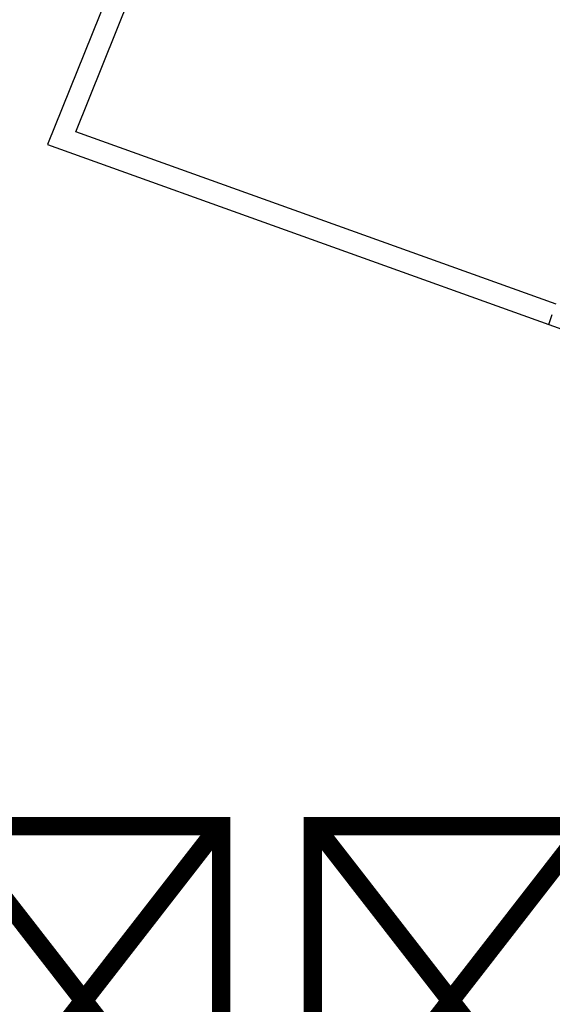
# Model space of a CAD drawing. Header units: millimetres. Extents: x 1512 to 2105, y 794 to 1149.
# Tile 7 of 256: x 1567 to 1572, y 1098 to 1107. Entities that reach past the tile are written whole.
import ezdxf

# ---------------------------------------------------------------- set-up
doc = ezdxf.new("R2010")
doc.units = ezdxf.units.MM
doc.layers.add('A-WALL', color=113, linetype='Continuous', lineweight=9)
doc.styles.get("Standard").update_dxf_attribs({"font": 'arial.ttf'})

msp = doc.modelspace()

# ---------------------------------------------------------------- linework, layer by layer
at = {"layer": 'A-WALL', "lineweight": 25}
for p, q in [((1568.1226, 1108.4936), (1567.1904, 1106.1864)), ((1567.4538, 1106.3044), (1568.3074, 1108.4172)), ((1571.9177, 1104.7017), (1567.4538, 1106.3044)), ((1567.1904, 1106.1864), (1573.5141, 1103.916)), ((1571.8501, 1104.5134), (1571.8834, 1104.606))]:
    msp.add_line(p, q, dxfattribs=at)

# ---------------------------------------------------------------- texts
at = {"insert": (1552.1795, 1099.439), "char_height": 2.5, "attachment_point": 1}
msp.add_mtext_dynamic_manual_height_columns('{\\fArial|b0|i0|c178|p34;پارکینگ}', width=6.980849, gutter_width=12.5, heights=[0], dxfattribs=at)

doc.saveas('drawing.dxf')
